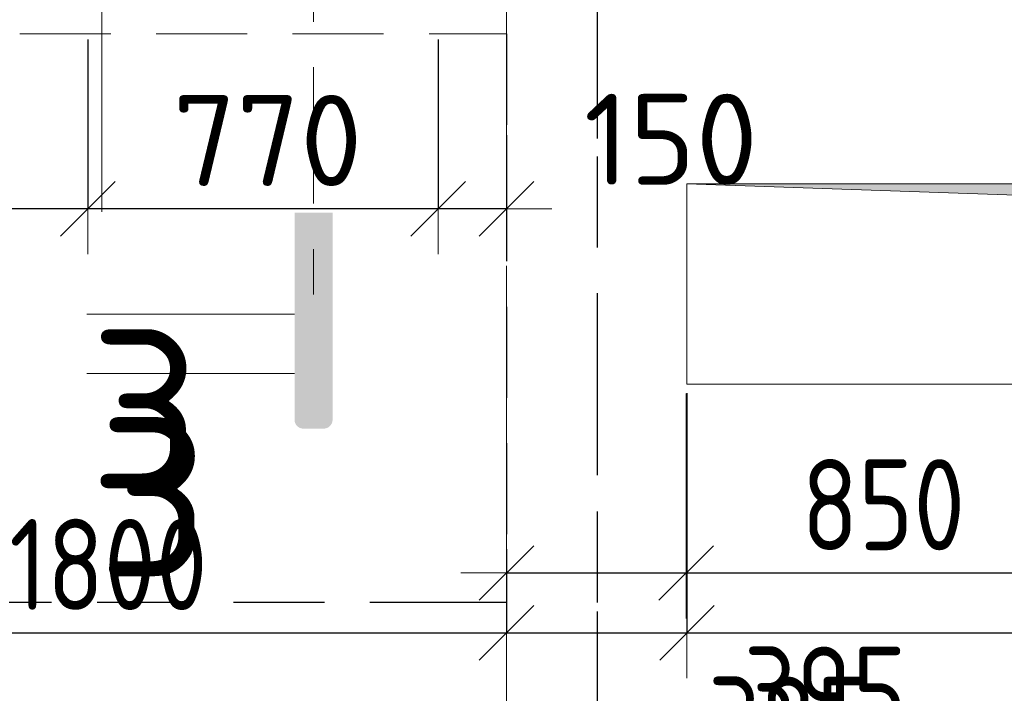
# Model space of a CAD drawing. Header units: metres. Extents: x -38 to 89, y -15 to 21.
# Tile 67 of 129: x 44.58 to 46.74, y 10.6 to 12.08. Entities that reach past the tile are written whole.
import ezdxf

# ---------------------------------------------------------------- set-up
doc = ezdxf.new("R2010")
doc.units = ezdxf.units.M
doc.header["$PDMODE"] = 65
for name, pattern in [('______11', [0.5, 0.4, -0.05, 0, -0.05]), ('______2', [0.27, 0.2, -0.07]), ('______3', [0.5, 0.4, -0.1]), ('______5', [1.1, 0.8, -0.1, 0.1, -0.1]), ('______9', [0.1, 0, -0.1])]:
    doc.linetypes.add(name, pattern=pattern)
for name, color, linetype, lineweight in [('XR$2$Осевая линия (1)', 7, '______5', 13), ('XR$3$Балка (1)', 7, '______3', 13), ('XR$3$Перекрытие (1)', 7, 'Continuous', 35), ('XR$4$Размерная линия (1)', 7, 'Continuous', 13), ('XR$5$Размерная линия (1)', 7, 'Continuous', 13)]:
    doc.layers.add(name, color=color, linetype=linetype, lineweight=lineweight)
doc.layers.add('XR$3$Макрос проема_ отверстия', color=7, linetype='Continuous', lineweight=13, true_color=0x2d2d2d)
doc.layers.add('XR$7$Стена_ бетон несущ.', color=7, linetype='Continuous', lineweight=70, true_color=0xb4b496)
doc.styles.add('ISOCPEUR', font='txt')
doc.dimstyles.new('DIMSTYLE_3', dxfattribs={"dimtxt": 0.2, "dimasz": 0.2, "dimexe": 0, "dimexo": 0, "dimgap": 0.1, "dimtad": 2, "dimdec": 0, "dimlfac": 1000, "dimrnd": 5, "dimzin": 12, "dimdsep": 46, "dimtxsty": 'ISOCPEUR', "dimblk1": 'ALL_ML_STRICH', "dimblk2": 'ALL_ML_STRICH', "dimsah": 1, "dimcen": 0, "dimclrd": 7, "dimclre": 256, "dimclrt": 7, "dimadec": 0, "dimazin": 0, "dimtfac": 1, "dimtdec": 0, "dimtix": 1, "dimtmove": 2, "dimatfit": 3, "dimfxl": 0, "dimtzin": 0, "dimlwd": 0, "dimlwe": -3, "dimarcsym": 0})
doc.dimstyles.new('DIMSTYLE_6', dxfattribs={"dimtxt": 0.2, "dimasz": 0.2, "dimexe": 0, "dimexo": 0, "dimgap": 0.1, "dimtad": 2, "dimdec": 0, "dimlfac": 1000, "dimrnd": 5, "dimzin": 12, "dimdsep": 46, "dimtxsty": 'ISOCPEUR', "dimblk1": 'ALL_ML_STRICH', "dimblk2": 'ALL_ML_STRICH', "dimsah": 1, "dimcen": 0, "dimclrd": 7, "dimclre": 256, "dimclrt": 7, "dimadec": 0, "dimazin": 0, "dimtfac": 1, "dimtdec": 0, "dimtix": 1, "dimtmove": 2, "dimatfit": 3, "dimfxl": 0, "dimtvp": 1.2, "dimtzin": 0, "dimlwd": 0, "dimlwe": -3, "dimarcsym": 0})
doc.dimstyles.new('DIMSTYLE_7', dxfattribs={"dimtxt": 0.2, "dimasz": 0.2, "dimexe": 0, "dimexo": 0, "dimgap": 0.1, "dimtad": 0, "dimdec": 0, "dimlfac": 1000, "dimrnd": 5, "dimzin": 12, "dimdsep": 46, "dimtxsty": 'ISOCPEUR', "dimblk1": 'ALL_ML_STRICH', "dimblk2": 'ALL_ML_STRICH', "dimsah": 1, "dimcen": 0, "dimclrd": 7, "dimclre": 256, "dimclrt": 7, "dimadec": 0, "dimazin": 0, "dimtfac": 1, "dimtdec": 0, "dimtix": 1, "dimtmove": 2, "dimatfit": 3, "dimfxl": 0, "dimtvp": 1.2, "dimtzin": 0, "dimlwd": 0, "dimlwe": -3, "dimarcsym": 0})

# ---------------------------------------------------------------- blocks, each defined once
blk = doc.blocks.new('Отображение проема', base_point=(-1.15794, -49.30937))
at = {"layer": 'XR$3$Макрос проема_ отверстия', "true_color": 0x000000, "transparency": 33554687}
blk.add_hatch(color=18, dxfattribs=at).paths.add_polyline_path([(-1.15794, -50.10937), (-1.0448, -49.42251), (-0.35794, -49.30937), (-1.15794, -49.30937)])
at = {"layer": 'XR$3$Макрос проема_ отверстия', "transparency": 33554687}
for p, q in [((-1.15794, -50.10937), (-1.15794, -49.30937)), ((-1.15794, -49.30937), (-0.35794, -49.30937)), ((-1.0448, -49.42251), (-0.35794, -49.30937)), ((-1.15794, -50.10937), (-1.0448, -49.42251))]:
    blk.add_line(p, q, dxfattribs=at)
blk = doc.blocks.new('ALL_ML_STRICH')
at = {"color": 0, "linetype": 'ByBlock', "lineweight": -2}
for p, q in [((0, -0.5), (0, 0.5)), ((-0.3, -0.3), (0.3, 0.3)), ((-1, 0), (0.5, 0))]:
    blk.add_line(p, q, dxfattribs=at)
blk = doc.blocks.new('*D365')
at = {"layer": 'DEFPOINTS', "color": 7, "linetype": 'Continuous', "lineweight": 13, "transparency": 33554687}
for p in [(45.5, 12.0573), (45.65, 11.8473), (45.65, 11.6654)]:
    blk.add_point(p, dxfattribs=at)
at = {"layer": 'XR$4$Размерная линия (1)', "color": 9, "linetype": 'Continuous', "lineweight": -2, "true_color": 0xc7c7c7, "transparency": 33554687}
for p, q in [((45.5, 12.0373), (45.5, 11.6654)), ((45.65, 11.8273), (45.65, 11.6654))]:
    blk.add_line(p, q, dxfattribs=at)
at = {"layer": 'XR$4$Размерная линия (1)', "color": 7, "linetype": 'Continuous', "lineweight": -2, "transparency": 33554687}
blk.add_line((45.65, 11.6654), (45.5, 11.6654), dxfattribs=at)
at = {"layer": 'XR$4$Размерная линия (1)', "color": 7, "linetype": 'Continuous', "lineweight": 13, "transparency": 33554687, "xscale": 0.2, "yscale": 0.2, "zscale": 0.2}
for p, rotation in [((45.5, 11.6654), 180), ((45.65, 11.6654), 360)]:
    blk.add_blockref('ALL_ML_STRICH', p, dxfattribs=dict(at, rotation=rotation))
at = {"layer": 'XR$4$Размерная линия (1)', "color": 7, "linetype": 'Continuous', "lineweight": 13, "transparency": 33554687, "insert": (46.0116, 11.818), "char_height": 0.2, "width": 0.6, "attachment_point": 5, "style": 'ISOCPEUR'}
blk.add_mtext('\\A1;{150}', dxfattribs=at)
blk = doc.blocks.new('*D366')
at = {"layer": 'DEFPOINTS', "color": 7, "linetype": 'Continuous', "lineweight": 13, "transparency": 33554687}
for p in [(44.73, 12.0573), (45.5, 12.0573), (45.5, 11.6654)]:
    blk.add_point(p, dxfattribs=at)
at = {"layer": 'XR$4$Размерная линия (1)', "color": 9, "linetype": 'Continuous', "lineweight": -2, "true_color": 0xc7c7c7, "transparency": 33554687}
for p, q in [((44.73, 12.0373), (44.73, 11.6654)), ((45.5, 12.0373), (45.5, 11.6654))]:
    blk.add_line(p, q, dxfattribs=at)
at = {"layer": 'XR$4$Размерная линия (1)', "color": 7, "linetype": 'Continuous', "lineweight": -2, "transparency": 33554687}
blk.add_line((45.5, 11.6654), (44.73, 11.6654), dxfattribs=at)
at = {"layer": 'XR$4$Размерная линия (1)', "color": 7, "linetype": 'Continuous', "lineweight": 13, "transparency": 33554687, "xscale": 0.2, "yscale": 0.2, "zscale": 0.2}
for p, rotation in [((44.73, 11.6654), 180), ((45.5, 11.6654), 360)]:
    blk.add_blockref('ALL_ML_STRICH', p, dxfattribs=dict(at, rotation=rotation))
at = {"layer": 'XR$4$Размерная линия (1)', "color": 7, "linetype": 'Continuous', "lineweight": 13, "transparency": 33554687, "insert": (45.125, 11.8154), "char_height": 0.2, "width": 0.6, "attachment_point": 5, "style": 'ISOCPEUR'}
blk.add_mtext('\\A1;{770}', dxfattribs=at)
blk = doc.blocks.new('*D367')
at = {"layer": 'DEFPOINTS', "color": 7, "linetype": 'Continuous', "lineweight": 13, "transparency": 33554687}
for p in [(44.73, 12.0573), (43.97, 11.9873), (44.73, 11.6654)]:
    blk.add_point(p, dxfattribs=at)
at = {"layer": 'XR$4$Размерная линия (1)', "color": 9, "linetype": 'Continuous', "lineweight": -2, "true_color": 0xc7c7c7, "transparency": 33554687}
for p, q in [((44.73, 12.0373), (44.73, 11.6654)), ((43.97, 11.9673), (43.97, 11.6654))]:
    blk.add_line(p, q, dxfattribs=at)
at = {"layer": 'XR$4$Размерная линия (1)', "color": 7, "linetype": 'Continuous', "lineweight": -2, "transparency": 33554687}
blk.add_line((44.73, 11.6654), (43.97, 11.6654), dxfattribs=at)
at = {"layer": 'XR$4$Размерная линия (1)', "color": 7, "linetype": 'Continuous', "lineweight": 13, "transparency": 33554687, "xscale": 0.2, "yscale": 0.2, "zscale": 0.2}
for p, rotation in [((43.97, 11.6654), 180), ((44.73, 11.6654), 360)]:
    blk.add_blockref('ALL_ML_STRICH', p, dxfattribs=dict(at, rotation=rotation))
at = {"layer": 'XR$4$Размерная линия (1)', "color": 7, "linetype": 'Continuous', "lineweight": 13, "transparency": 33554687, "insert": (44.36, 11.8154), "char_height": 0.2, "width": 0.6, "attachment_point": 5, "style": 'ISOCPEUR'}
blk.add_mtext('\\A1;{760}', dxfattribs=at)
blk = doc.blocks.new('*D369')
at = {"layer": 'DEFPOINTS', "color": 7, "linetype": 'Continuous', "lineweight": 13, "transparency": 33554687}
for p in [(46.0451, 11.2795), (45.65, 10.9369), (45.65, 10.8647)]:
    blk.add_point(p, dxfattribs=at)
at = {"layer": 'XR$4$Размерная линия (1)', "color": 9, "linetype": 'Continuous', "lineweight": -2, "true_color": 0xc7c7c7, "transparency": 33554687}
for p, q in [((46.0451, 11.2595), (46.0451, 10.8647)), ((45.65, 10.9169), (45.65, 10.8647))]:
    blk.add_line(p, q, dxfattribs=at)
at = {"layer": 'XR$4$Размерная линия (1)', "color": 7, "linetype": 'Continuous', "lineweight": -2, "transparency": 33554687}
blk.add_line((45.65, 10.8647), (46.0451, 10.8647), dxfattribs=at)
at = {"layer": 'XR$4$Размерная линия (1)', "color": 7, "linetype": 'Continuous', "lineweight": 13, "transparency": 33554687, "xscale": 0.2, "yscale": 0.2, "zscale": 0.2, "rotation": 180}
blk.add_blockref('ALL_ML_STRICH', (45.65, 10.8647), dxfattribs=at)
at = {"layer": 'XR$4$Размерная линия (1)', "color": 7, "linetype": 'Continuous', "lineweight": 13, "transparency": 33554687, "xscale": 0.2, "yscale": 0.2, "zscale": 0.2}
blk.add_blockref('ALL_ML_STRICH', (46.0451, 10.8647), dxfattribs=at)
at = {"layer": 'XR$4$Размерная линия (1)', "color": 7, "linetype": 'Continuous', "lineweight": 13, "transparency": 33554687, "insert": (46.351, 10.6028), "char_height": 0.2, "width": 0.5, "attachment_point": 5, "style": 'ISOCPEUR'}
blk.add_mtext('\\W0.83;\\A1;{395}', dxfattribs=at)
blk = doc.blocks.new('*D370')
at = {"layer": 'DEFPOINTS', "color": 7, "linetype": 'Continuous', "lineweight": 13, "transparency": 33554687}
for p in [(46.0451, 11.2795), (46.8951, 11.2795), (46.0451, 10.8647)]:
    blk.add_point(p, dxfattribs=at)
at = {"layer": 'XR$4$Размерная линия (1)', "color": 9, "linetype": 'Continuous', "lineweight": -2, "true_color": 0xc7c7c7, "transparency": 33554687}
for p, q in [((46.0451, 11.2595), (46.0451, 10.8647)), ((46.8951, 11.2595), (46.8951, 10.8647))]:
    blk.add_line(p, q, dxfattribs=at)
at = {"layer": 'XR$4$Размерная линия (1)', "color": 7, "linetype": 'Continuous', "lineweight": -2, "transparency": 33554687}
blk.add_line((46.0451, 10.8647), (46.8951, 10.8647), dxfattribs=at)
at = {"layer": 'XR$4$Размерная линия (1)', "color": 7, "linetype": 'Continuous', "lineweight": 13, "transparency": 33554687, "xscale": 0.2, "yscale": 0.2, "zscale": 0.2, "rotation": 180}
blk.add_blockref('ALL_ML_STRICH', (46.0451, 10.8647), dxfattribs=at)
at = {"layer": 'XR$4$Размерная линия (1)', "color": 7, "linetype": 'Continuous', "lineweight": 13, "transparency": 33554687, "xscale": 0.2, "yscale": 0.2, "zscale": 0.2}
blk.add_blockref('ALL_ML_STRICH', (46.8951, 10.8647), dxfattribs=at)
at = {"layer": 'XR$4$Размерная линия (1)', "color": 7, "linetype": 'Continuous', "lineweight": 13, "transparency": 33554687, "insert": (46.4784, 11.0147), "char_height": 0.2, "width": 0.5, "attachment_point": 5, "style": 'ISOCPEUR'}
blk.add_mtext('\\W0.83;\\A1;{850}', dxfattribs=at)
blk = doc.blocks.new('*D693')
at = {"layer": 'DEFPOINTS', "color": 7, "linetype": 'Continuous', "lineweight": 13, "transparency": 33554687}
for p in [(45.5, 12.0573), (45.65, 11.8473), (45.65, 11.6654)]:
    blk.add_point(p, dxfattribs=at)
at = {"layer": 'XR$5$Размерная линия (1)', "color": 9, "linetype": 'Continuous', "lineweight": -2, "true_color": 0xc7c7c7, "transparency": 33554687}
for p, q in [((45.5, 12.0373), (45.5, 11.6654)), ((45.65, 11.8273), (45.65, 11.6654))]:
    blk.add_line(p, q, dxfattribs=at)
at = {"layer": 'XR$5$Размерная линия (1)', "color": 7, "linetype": 'Continuous', "lineweight": -2, "transparency": 33554687}
blk.add_line((45.65, 11.6654), (45.5, 11.6654), dxfattribs=at)
at = {"layer": 'XR$5$Размерная линия (1)', "color": 7, "linetype": 'Continuous', "lineweight": 13, "transparency": 33554687, "xscale": 0.2, "yscale": 0.2, "zscale": 0.2}
for p, rotation in [((45.5, 11.6654), 180), ((45.65, 11.6654), 360)]:
    blk.add_blockref('ALL_ML_STRICH', p, dxfattribs=dict(at, rotation=rotation))
at = {"layer": 'XR$5$Размерная линия (1)', "color": 7, "linetype": 'Continuous', "lineweight": 13, "transparency": 33554687, "insert": (46.0116, 11.818), "char_height": 0.2, "width": 0.6, "attachment_point": 5, "style": 'ISOCPEUR'}
blk.add_mtext('\\A1;{150}', dxfattribs=at)
blk = doc.blocks.new('*D694')
at = {"layer": 'DEFPOINTS', "color": 7, "linetype": 'Continuous', "lineweight": 13, "transparency": 33554687}
for p in [(44.73, 12.0573), (45.5, 12.0573), (45.5, 11.6654)]:
    blk.add_point(p, dxfattribs=at)
at = {"layer": 'XR$5$Размерная линия (1)', "color": 9, "linetype": 'Continuous', "lineweight": -2, "true_color": 0xc7c7c7, "transparency": 33554687}
for p, q in [((44.73, 12.0373), (44.73, 11.6654)), ((45.5, 12.0373), (45.5, 11.6654))]:
    blk.add_line(p, q, dxfattribs=at)
at = {"layer": 'XR$5$Размерная линия (1)', "color": 7, "linetype": 'Continuous', "lineweight": -2, "transparency": 33554687}
blk.add_line((45.5, 11.6654), (44.73, 11.6654), dxfattribs=at)
at = {"layer": 'XR$5$Размерная линия (1)', "color": 7, "linetype": 'Continuous', "lineweight": 13, "transparency": 33554687, "xscale": 0.2, "yscale": 0.2, "zscale": 0.2}
for p, rotation in [((44.73, 11.6654), 180), ((45.5, 11.6654), 360)]:
    blk.add_blockref('ALL_ML_STRICH', p, dxfattribs=dict(at, rotation=rotation))
at = {"layer": 'XR$5$Размерная линия (1)', "color": 7, "linetype": 'Continuous', "lineweight": 13, "transparency": 33554687, "insert": (45.125, 11.8154), "char_height": 0.2, "width": 0.6, "attachment_point": 5, "style": 'ISOCPEUR'}
blk.add_mtext('\\A1;{770}', dxfattribs=at)
blk = doc.blocks.new('*D695')
at = {"layer": 'DEFPOINTS', "color": 7, "linetype": 'Continuous', "lineweight": 13, "transparency": 33554687}
for p in [(44.73, 12.0573), (43.97, 11.9873), (44.73, 11.6654)]:
    blk.add_point(p, dxfattribs=at)
at = {"layer": 'XR$5$Размерная линия (1)', "color": 9, "linetype": 'Continuous', "lineweight": -2, "true_color": 0xc7c7c7, "transparency": 33554687}
for p, q in [((44.73, 12.0373), (44.73, 11.6654)), ((43.97, 11.9673), (43.97, 11.6654))]:
    blk.add_line(p, q, dxfattribs=at)
at = {"layer": 'XR$5$Размерная линия (1)', "color": 7, "linetype": 'Continuous', "lineweight": -2, "transparency": 33554687}
blk.add_line((44.73, 11.6654), (43.97, 11.6654), dxfattribs=at)
at = {"layer": 'XR$5$Размерная линия (1)', "color": 7, "linetype": 'Continuous', "lineweight": 13, "transparency": 33554687, "xscale": 0.2, "yscale": 0.2, "zscale": 0.2}
for p, rotation in [((43.97, 11.6654), 180), ((44.73, 11.6654), 360)]:
    blk.add_blockref('ALL_ML_STRICH', p, dxfattribs=dict(at, rotation=rotation))
at = {"layer": 'XR$5$Размерная линия (1)', "color": 7, "linetype": 'Continuous', "lineweight": 13, "transparency": 33554687, "insert": (44.36, 11.8154), "char_height": 0.2, "width": 0.6, "attachment_point": 5, "style": 'ISOCPEUR'}
blk.add_mtext('\\A1;{760}', dxfattribs=at)
blk = doc.blocks.new('*D710')
at = {"layer": 'DEFPOINTS', "color": 7, "linetype": 'Continuous', "lineweight": 13, "transparency": 33554687}
for p in [(45.65, 10.9369), (43.85, 10.7333), (43.85, 10.6003)]:
    blk.add_point(p, dxfattribs=at)
at = {"layer": 'XR$5$Размерная линия (1)', "color": 9, "linetype": 'Continuous', "lineweight": -2, "true_color": 0xc7c7c7, "transparency": 33554687}
for p, q in [((45.65, 10.9169), (45.65, 10.7333)), ((43.85, 10.6203), (43.85, 10.7333))]:
    blk.add_line(p, q, dxfattribs=at)
at = {"layer": 'XR$5$Размерная линия (1)', "color": 7, "linetype": 'Continuous', "lineweight": -2, "transparency": 33554687}
blk.add_line((43.85, 10.7333), (45.65, 10.7333), dxfattribs=at)
at = {"layer": 'XR$5$Размерная линия (1)', "color": 7, "linetype": 'Continuous', "lineweight": 13, "transparency": 33554687, "xscale": 0.2, "yscale": 0.2, "zscale": 0.2, "rotation": 180}
blk.add_blockref('ALL_ML_STRICH', (43.85, 10.7333), dxfattribs=at)
at = {"layer": 'XR$5$Размерная линия (1)', "color": 7, "linetype": 'Continuous', "lineweight": 13, "transparency": 33554687, "xscale": 0.2, "yscale": 0.2, "zscale": 0.2}
blk.add_blockref('ALL_ML_STRICH', (45.65, 10.7333), dxfattribs=at)
at = {"layer": 'XR$5$Размерная линия (1)', "color": 7, "linetype": 'Continuous', "lineweight": 13, "transparency": 33554687, "insert": (44.775, 10.8833), "char_height": 0.2, "width": 0.666667, "attachment_point": 5, "style": 'ISOCPEUR'}
blk.add_mtext('\\W0.83;\\A1;{1800}', dxfattribs=at)
blk = doc.blocks.new('*D711')
at = {"layer": 'DEFPOINTS', "color": 7, "linetype": 'Continuous', "lineweight": 13, "transparency": 33554687}
for p in [(46.0469, 11.28), (45.65, 10.9369), (45.65, 10.7333)]:
    blk.add_point(p, dxfattribs=at)
at = {"layer": 'XR$5$Размерная линия (1)', "color": 9, "linetype": 'Continuous', "lineweight": -2, "true_color": 0xc7c7c7, "transparency": 33554687}
for p, q in [((46.0469, 11.26), (46.0469, 10.7333)), ((45.65, 10.9169), (45.65, 10.7333))]:
    blk.add_line(p, q, dxfattribs=at)
at = {"layer": 'XR$5$Размерная линия (1)', "color": 7, "linetype": 'Continuous', "lineweight": -2, "transparency": 33554687}
blk.add_line((45.65, 10.7333), (46.0469, 10.7333), dxfattribs=at)
at = {"layer": 'XR$5$Размерная линия (1)', "color": 7, "linetype": 'Continuous', "lineweight": 13, "transparency": 33554687, "xscale": 0.2, "yscale": 0.2, "zscale": 0.2, "rotation": 180}
blk.add_blockref('ALL_ML_STRICH', (45.65, 10.7333), dxfattribs=at)
at = {"layer": 'XR$5$Размерная линия (1)', "color": 7, "linetype": 'Continuous', "lineweight": 13, "transparency": 33554687, "xscale": 0.2, "yscale": 0.2, "zscale": 0.2}
blk.add_blockref('ALL_ML_STRICH', (46.0469, 10.7333), dxfattribs=at)
at = {"layer": 'XR$5$Размерная линия (1)', "color": 7, "linetype": 'Continuous', "lineweight": 13, "transparency": 33554687, "insert": (46.2725, 10.5367), "char_height": 0.2, "width": 0.5, "attachment_point": 5, "style": 'ISOCPEUR'}
blk.add_mtext('\\W0.83;\\A1;{395}', dxfattribs=at)
blk = doc.blocks.new('*D712')
at = {"layer": 'DEFPOINTS', "color": 7, "linetype": 'Continuous', "lineweight": 13, "transparency": 33554687}
for p in [(46.0469, 11.28), (48.1469, 11.28), (46.0469, 10.7333)]:
    blk.add_point(p, dxfattribs=at)
at = {"layer": 'XR$5$Размерная линия (1)', "color": 9, "linetype": 'Continuous', "lineweight": -2, "true_color": 0xc7c7c7, "transparency": 33554687}
for p, q in [((46.0469, 11.26), (46.0469, 10.7333)), ((48.1469, 11.26), (48.1469, 10.7333))]:
    blk.add_line(p, q, dxfattribs=at)
at = {"layer": 'XR$5$Размерная линия (1)', "color": 7, "linetype": 'Continuous', "lineweight": -2, "transparency": 33554687}
blk.add_line((46.0469, 10.7333), (48.1469, 10.7333), dxfattribs=at)
at = {"layer": 'XR$5$Размерная линия (1)', "color": 7, "linetype": 'Continuous', "lineweight": 13, "transparency": 33554687, "xscale": 0.2, "yscale": 0.2, "zscale": 0.2, "rotation": 180}
blk.add_blockref('ALL_ML_STRICH', (46.0469, 10.7333), dxfattribs=at)
at = {"layer": 'XR$5$Размерная линия (1)', "color": 7, "linetype": 'Continuous', "lineweight": 13, "transparency": 33554687, "xscale": 0.2, "yscale": 0.2, "zscale": 0.2}
blk.add_blockref('ALL_ML_STRICH', (48.1469, 10.7333), dxfattribs=at)
at = {"layer": 'XR$5$Размерная линия (1)', "color": 7, "linetype": 'Continuous', "lineweight": 13, "transparency": 33554687, "insert": (47.1219, 10.8833), "char_height": 0.2, "width": 0.666667, "attachment_point": 5, "style": 'ISOCPEUR'}
blk.add_mtext('\\W0.83;\\A1;{2100}', dxfattribs=at)

msp = doc.modelspace()

# ---------------------------------------------------------------- hatches: boundary and pattern name
at = {"linetype": 'Continuous', "lineweight": 25, "true_color": 0x000000, "transparency": 33554687}
for points in [[(45.1843, 11.329), (45.1848, 11.3265), (45.1857, 11.3241), (45.1868, 11.3218), (45.1882, 11.3196), (45.1899, 11.3177), (45.1918, 11.316), (45.194, 11.3146), (45.1962, 11.3135), (45.1987, 11.3127), (45.2012, 11.3122), (45.2037, 11.312), (45.2482, 11.312), (45.2508, 11.3122), (45.2533, 11.3127), (45.2557, 11.3135), (45.258, 11.3146), (45.2601, 11.316), (45.2621, 11.3177), (45.2637, 11.3196), (45.2652, 11.3218), (45.2663, 11.3241), (45.2671, 11.3265), (45.2676, 11.329), (45.2678, 11.3315), (45.2678, 11.6565), (45.1842, 11.6565), (45.1842, 11.3315)], [(45.1843, 11.199), (45.1848, 11.1965), (45.1857, 11.1941), (45.1868, 11.1918), (45.1882, 11.1896), (45.1899, 11.1877), (45.1918, 11.186), (45.194, 11.1846), (45.1962, 11.1835), (45.1987, 11.1827), (45.2012, 11.1822), (45.2037, 11.182), (45.2482, 11.182), (45.2508, 11.1822), (45.2533, 11.1827), (45.2557, 11.1835), (45.258, 11.1846), (45.2601, 11.186), (45.2621, 11.1877), (45.2637, 11.1896), (45.2652, 11.1918), (45.2663, 11.1941), (45.2671, 11.1965), (45.2676, 11.199), (45.2678, 11.2015), (45.2678, 11.5265), (45.1842, 11.5265), (45.1842, 11.2015)]]:
    msp.add_hatch(color=18, dxfattribs=at).paths.add_polyline_path(points)

# ---------------------------------------------------------------- linework, layer by layer
at = {"color": 7, "linetype": '______9', "lineweight": 13, "transparency": 33554687}
msp.add_line((45.226, 11.4765), (45.226, 13.6644), dxfattribs=at)
msp.add_line((45.226, 11.4765), (45.226, 13.6644), dxfattribs=at)
at = {"color": 52, "linetype": 'Continuous', "lineweight": 13, "transparency": 33554687}
msp.add_line((44.7602, 12.4069), (44.7602, 11.6583), dxfattribs=at)
at = {"color": 7, "linetype": 'Continuous', "lineweight": 13, "transparency": 33554687}
for p, q in [((45.1842, 11.4335), (44.7274, 11.4335)), ((45.1842, 11.3035), (44.7274, 11.3035))]:
    msp.add_line(p, q, dxfattribs=at)
at = {"layer": 'XR$2$Осевая линия (1)', "color": 253, "linetype": '______11', "lineweight": 13, "true_color": 0xa0a0a0, "transparency": 33554687}
msp.add_line((45.65, 6.74), (45.65, 19.78), dxfattribs=at)
at = {"layer": 'XR$3$Балка (1)', "color": 7, "linetype": '______2', "lineweight": 13, "transparency": 33554687}
for p, q in [((45.65, 12.05), (45.65, 12.27)), ((44.58, 12.05), (45.65, 12.05))]:
    msp.add_line(p, q, dxfattribs=at)
at = {"layer": 'XR$3$Перекрытие (1)', "color": 7, "linetype": 'Continuous', "lineweight": 13, "transparency": 33554687}
for p, q in [((48.1469, 11.72), (46.0469, 11.72)), ((46.0469, 11.72), (46.0469, 11.28)), ((46.0469, 11.28), (48.1469, 11.28))]:
    msp.add_line(p, q, dxfattribs=at)
at = {"layer": 'XR$7$Стена_ бетон несущ.', "color": 253, "linetype": '______2', "lineweight": -3, "true_color": 0xa0a0a0, "transparency": 33554687}
for p, q in [((45.65, 15.05), (45.65, 10.8)), ((45.85, 12.0195), (45.85, 14.54)), ((45.85, 11.8195), (45.85, 12.0195)), ((45.85, 11.28), (45.85, 11.8195)), ((45.85, 11.08), (45.85, 11.28)), ((45.85, 10.8), (45.85, 11.08)), ((45.55, 10.8), (43.05, 10.8)), ((45.65, 10.8), (45.55, 10.8)), ((45.85, 9.08), (45.85, 10.8))]:
    msp.add_line(p, q, dxfattribs=at)

# ---------------------------------------------------------------- block references
at = {"layer": 'XR$3$Макрос проема_ отверстия', "transparency": 33554687, "xscale": -2.625, "yscale": 0.55}
msp.add_blockref('Отображение проема', (48.1469, 11.72), dxfattribs=at)

# ---------------------------------------------------------------- texts
at = {"color": 7, "linetype": 'Continuous', "lineweight": 13, "transparency": 33554687, "char_height": 0.35, "width": 0.381111, "attachment_point": 5, "style": 'ISOCPEUR'}
for insert in [(44.8559, 11.2244), (44.8745, 11.0313)]:
    msp.add_mtext('\\A1;{\\fISOCPEUR|i0|b0;\\H0.350000;\\W1.000000;\\C7;3}\\P', dxfattribs=dict(at, insert=insert))

# ---------------------------------------------------------------- dimensions: what is measured, and where the dimension line sits
at = {"layer": 'XR$4$Размерная линия (1)', "color": 7, "linetype": 'Continuous', "lineweight": 13, "transparency": 33554687}
for base, p1, p2, dimstyle, picture, middle in [((43.97, 11.6654), (44.73, 12.0373), (43.97, 11.9673), 'DIMSTYLE_3', '*D367', (44.36, 11.8154)), ((44.73, 11.6654), (45.5, 12.0373), (44.73, 12.0373), 'DIMSTYLE_3', '*D366', (45.125, 11.8154)), ((45.5, 11.6654), (45.65, 11.8273), (45.5, 12.0373), 'DIMSTYLE_6', '*D365', (46.0116, 11.818))]:
    dim = msp.add_linear_dim(base=base, p1=p1, p2=p2, angle=180, dimstyle=dimstyle, override={"dimpost": '<>', "dimclrd": 7, "dimclre": 9, "dimclrt": 7, "dimlwd": 0, "dimlwe": 65533}, dxfattribs=at)
    dim.commit()
    dim.dimension.update_dxf_attribs({"geometry": picture, "text_midpoint": middle, "dimtype": 160})
for base, p1, p2, dimstyle, picture, middle in [((46.0451, 10.8647), (45.65, 10.9169), (46.0451, 11.2595), 'DIMSTYLE_7', '*D369', (46.351, 10.6028)), ((46.8951, 10.8647), (46.0451, 11.2595), (46.8951, 11.2595), 'DIMSTYLE_3', '*D370', (46.4784, 11.0147))]:
    dim = msp.add_linear_dim(base=base, p1=p1, p2=p2, dimstyle=dimstyle, override={"dimpost": '<>', "dimclrd": 7, "dimclre": 9, "dimclrt": 7, "dimlwd": 0, "dimlwe": 65533}, dxfattribs=at)
    dim.commit()
    dim.dimension.update_dxf_attribs({"geometry": picture, "text_midpoint": middle, "dimtype": 160})
at = {"layer": 'XR$5$Размерная линия (1)', "color": 7, "linetype": 'Continuous', "lineweight": 13, "transparency": 33554687}
for base, p1, p2, dimstyle, picture, middle in [((43.97, 11.6654), (44.73, 12.0373), (43.97, 11.9673), 'DIMSTYLE_3', '*D695', (44.36, 11.8154)), ((44.73, 11.6654), (45.5, 12.0373), (44.73, 12.0373), 'DIMSTYLE_3', '*D694', (45.125, 11.8154)), ((45.5, 11.6654), (45.65, 11.8273), (45.5, 12.0373), 'DIMSTYLE_6', '*D693', (46.0116, 11.818))]:
    dim = msp.add_linear_dim(base=base, p1=p1, p2=p2, angle=180, dimstyle=dimstyle, override={"dimpost": '<>', "dimclrd": 7, "dimclre": 9, "dimclrt": 7, "dimlwd": 0, "dimlwe": 65533}, dxfattribs=at)
    dim.commit()
    dim.dimension.update_dxf_attribs({"geometry": picture, "text_midpoint": middle, "dimtype": 160})
for base, p1, p2, dimstyle, picture, middle in [((46.0469, 10.7333), (45.65, 10.9169), (46.0469, 11.26), 'DIMSTYLE_7', '*D711', (46.2725, 10.5367)), ((48.1469, 10.7333), (46.0469, 11.26), (48.1469, 11.26), 'DIMSTYLE_3', '*D712', (47.1219, 10.8833)), ((45.65, 10.7333), (43.85, 10.6203), (45.65, 10.9169), 'DIMSTYLE_3', '*D710', (44.775, 10.8833))]:
    dim = msp.add_linear_dim(base=base, p1=p1, p2=p2, dimstyle=dimstyle, override={"dimpost": '<>', "dimclrd": 7, "dimclre": 9, "dimclrt": 7, "dimlwd": 0, "dimlwe": 65533}, dxfattribs=at)
    dim.commit()
    dim.dimension.update_dxf_attribs({"geometry": picture, "text_midpoint": middle, "dimtype": 160})

doc.saveas('drawing.dxf')
